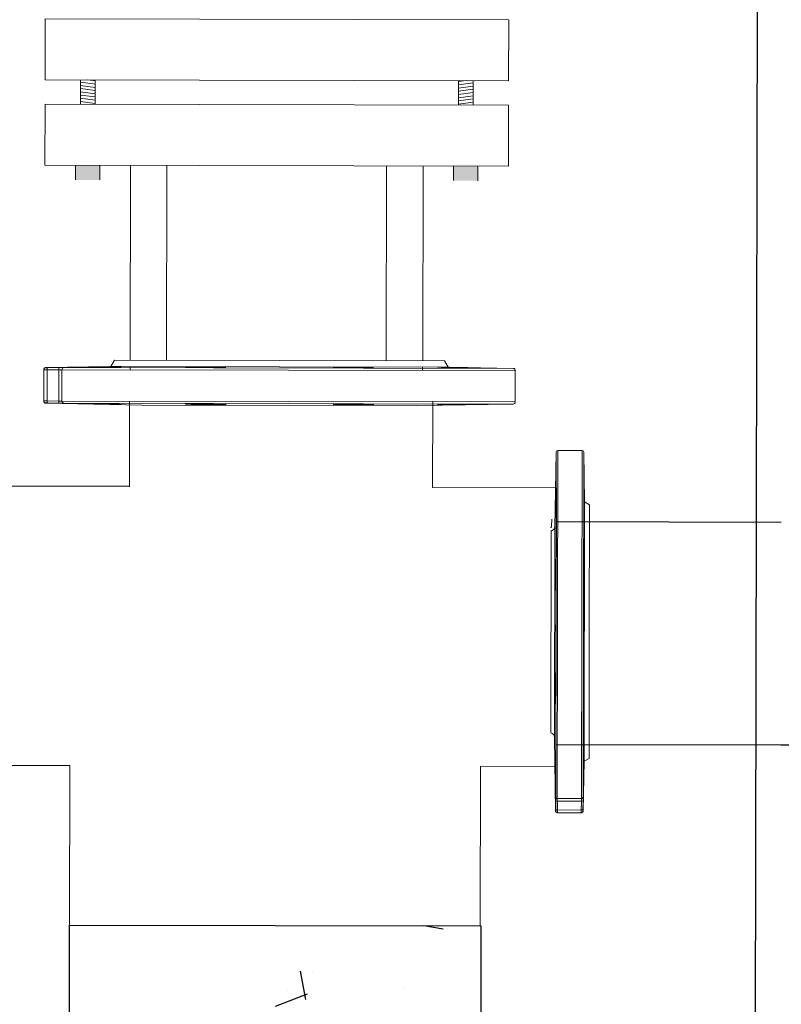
# Model space of a CAD drawing. Extents: x 0 to 361260, y 0 to 4201817.
# Tile 40 of 256: x 360274 to 360284, y 4194943 to 4194956. Entities that reach past the tile are written whole.
import ezdxf

# ---------------------------------------------------------------- set-up
doc = ezdxf.new("R2010")
doc.units = 0
doc.header["$LTSCALE"] = 0.5
doc.header["$MEASUREMENT"] = 0
doc.layers.add("navro'z", color=7, linetype='Continuous')
doc.layers.add('Д25', color=4, linetype='Continuous')

msp = doc.modelspace()

# ---------------------------------------------------------------- hatches: boundary and pattern name
at = {"linetype": 'ByBlock', "lineweight": 0, "transparency": 33554687}
for points in [[(360274.631, 4194954.156), (360274.296, 4194954.157), (360274.295, 4194953.955), (360274.631, 4194953.955)], [(360279.498, 4194954.147), (360279.834, 4194954.147), (360279.833, 4194953.945), (360279.498, 4194953.946)]]:
    msp.add_hatch(color=8, dxfattribs=at).paths.add_polyline_path(points)
at = {"layer": "navro'z", "transparency": 33554687}
h = msp.add_hatch(dxfattribs=at)
h.set_pattern_fill('AR-CONC', scale=0.024588, angle=-0.1069, style=0)
h.set_pattern_definition([(49.89306041, (271319.8107, 2417166.285), (4.478860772, -0.400274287), [0.46840594, -5.152465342]), (354.8930604, (271319.8107, 2417166.285), (-0.857804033, 4.699360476), [0.374724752, -4.121986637]), (100.3445051, (271320.184, 2417166.2517), (3.621056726, 4.299085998), [0.398083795, -4.378925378]), (46.0772604, (271319.813, 2417167.534), (6.66341502, -1.046185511), [0.70260891, -7.728698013]), (96.52861802, (271320.3683, 2417167.447), (5.848694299, 6.072866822), [0.597125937, -6.568394]), (351.0772116, (271319.813, 2417167.534), (5.8486943, 6.07286682), [0.562086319, -6.18295182]), (20.89306041, (271320.437, 2417167.2207), (3.7232310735, -2.5214746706), [0.46840594, -5.152465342]), (325.8930604, (271320.437, 2417167.2207), (1.528053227, 4.526013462), [0.374724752, -4.121972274]), (71.3445054, (271320.7473, 2417167.0106), (5.251284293, 2.004538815), [0.398083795, -4.37891783]), (37.39306041, (271319.8107, 2417166.2851), (0.0798236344, 2.0789140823), [0, -4.0720089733, 0, -4.184426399, 0, -4.137585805]), (7.39306041, (271319.8107, 2417166.285), (1.647572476, 2.4601930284), [0, -2.3857475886, 0, -3.9783277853, 0, -1.5769666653]), (327.39306041, (271318.418, 2417166.2877), (3.333665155, -0.1470820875), [0, -1.561353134, 0, -4.871421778, 0, -6.4640019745]), (317.39306041, (271317.7935, 2417166.289), (3.64339616, 0.6183934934), [0, -2.029759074, 0, -3.2351236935, 0, -4.590378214])])
h.paths.add_polyline_path([(360279.875, 4194943.696), (360274.215, 4194943.706), (360274.2, 4194935.4), (360279.86, 4194935.39)])

# ---------------------------------------------------------------- linework, layer by layer
at = {"color": 7, "linetype": 'ByBlock', "lineweight": 0, "transparency": 33554687}
for p, q in [((360273.88, 4194956.171), (360273.879, 4194955.332)), ((360273.88, 4194956.171), (360280.257, 4194956.16)), ((360280.257, 4194956.16), (360280.255, 4194955.32)), ((360280.255, 4194955.32), (360273.879, 4194955.332)), ((360274.365, 4194955.331), (360274.365, 4194954.996)), ((360274.365, 4194955.3), (360274.566, 4194955.274)), ((360274.365, 4194955.256), (360274.566, 4194955.229)), ((360274.365, 4194955.212), (360274.566, 4194955.185)), ((360274.464, 4194955.331), (360274.567, 4194955.318)), ((360274.567, 4194955.331), (360274.566, 4194954.995)), ((360279.567, 4194955.322), (360279.567, 4194954.986)), ((360279.67, 4194955.322), (360279.567, 4194955.308)), ((360279.769, 4194955.29), (360279.567, 4194955.264)), ((360279.769, 4194955.246), (360279.567, 4194955.22)), ((360279.769, 4194955.202), (360279.567, 4194955.176)), ((360279.769, 4194955.321), (360279.768, 4194954.986)), ((360274.365, 4194955.167), (360274.566, 4194955.141)), ((360274.365, 4194955.123), (360274.566, 4194955.097)), ((360274.365, 4194955.079), (360274.566, 4194955.053)), ((360279.769, 4194955.157), (360279.567, 4194955.132)), ((360279.768, 4194955.113), (360279.567, 4194955.087)), ((360279.768, 4194955.069), (360279.567, 4194955.043)), ((360273.878, 4194954.997), (360273.876, 4194954.158)), ((360273.878, 4194954.997), (360280.255, 4194954.985)), ((360274.365, 4194955.035), (360274.566, 4194955.008)), ((360279.768, 4194955.025), (360279.567, 4194954.999)), ((360280.255, 4194954.985), (360280.253, 4194954.146)), ((360273.876, 4194954.158), (360280.253, 4194954.146)), ((360274.296, 4194954.157), (360274.295, 4194953.955)), ((360274.631, 4194954.156), (360274.631, 4194953.955)), ((360275.051, 4194954.155, 158.468), (360275.046, 4194951.477, 80.652)), ((360275.554, 4194954.154, 158.468), (360275.549, 4194951.476, 158.468)), ((360278.575, 4194954.149, 158.468), (360278.57, 4194951.47, 158.468)), ((360279.079, 4194954.148, 158.468), (360279.074, 4194951.47, 80.652)), ((360279.498, 4194954.147), (360279.498, 4194953.946)), ((360279.834, 4194954.147), (360279.833, 4194953.945)), ((360275.046, 4194951.389, 78.081), (360275.046, 4194951.343, 76.771)), ((360279.073, 4194951.381, 78.081), (360279.073, 4194951.336, 76.771)), ((360275.041, 4194950.911, 188.434), (360275.039, 4194949.735, 154.248)), ((360279.212, 4194950.911, -94.256), (360279.21, 4194949.723, -128.756))]:
    msp.add_line(p, q, dxfattribs=at)
at = {"color": 7, "linetype": 'Continuous', "lineweight": 15, "transparency": 33554687}
for p, q in [((360274.833, 4194951.477, 188.434), (360274.781, 4194951.389, 188.434)), ((360279.375, 4194951.469, 188.434), (360274.833, 4194951.477, 188.434)), ((360279.426, 4194951.38, 188.434), (360279.375, 4194951.469, 188.434)), ((360273.858, 4194950.917, 188.434), (360273.859, 4194951.342, 188.434)), ((360274.781, 4194951.389, 188.434), (360273.888, 4194951.375, 188.434)), ((360273.908, 4194951.342, 188.434), (360273.907, 4194950.916, 188.434)), ((360274.066, 4194951.345, 188.434), (360273.908, 4194951.342, 188.434)), ((360273.912, 4194951.372, 188.434), (360274.071, 4194951.374, 188.434)), ((360274.065, 4194950.914, 188.434), (360274.066, 4194951.345, 188.434)), ((360274.11, 4194951.345, 188.434), (360274.109, 4194950.913, 188.434)), ((360279.426, 4194951.38, 188.434), (360274.781, 4194951.389, 188.434)), ((360280.319, 4194951.363, 188.434), (360279.426, 4194951.38, 188.434)), ((360280.348, 4194950.901, 188.434), (360280.348, 4194951.334, 188.434)), ((360273.887, 4194950.884, 188.434), (360275.207, 4194950.858, 188.434)), ((360274.065, 4194950.914, 188.434), (360273.907, 4194950.916, 188.434)), ((360274.07, 4194950.884, 188.434), (360273.911, 4194950.887, 188.434)), ((360279.284, 4194950.856, 188.434), (360280.319, 4194950.872, 188.434)), ((360280.912, 4194950.213), (360280.897, 4194949.418)), ((360281.267, 4194950.234), (360280.935, 4194950.235)), ((360281.3, 4194949.526), (360281.29, 4194950.212)), ((360281.294, 4194945.959), (360281.3, 4194949.526)), ((360281.368, 4194949.486), (360281.3, 4194949.526)), ((360281.365, 4194947.742), (360281.368, 4194949.486)), ((360281.362, 4194945.998), (360281.365, 4194947.742)), ((360280.887, 4194946.287), (360280.903, 4194945.274)), ((360281.294, 4194945.959), (360281.362, 4194945.998)), ((360281.28, 4194945.273), (360281.294, 4194945.959)), ((360280.906, 4194945.292), (360280.904, 4194945.414)), ((360280.926, 4194945.444), (360281.258, 4194945.444)), ((360281.258, 4194945.41), (360280.927, 4194945.41)), ((360280.928, 4194945.289), (360280.927, 4194945.41)), ((360281.255, 4194945.288), (360281.258, 4194945.41)), ((360281.28, 4194945.413), (360281.278, 4194945.292)), ((360280.928, 4194945.289), (360281.255, 4194945.288)), ((360281.255, 4194945.251), (360280.928, 4194945.251))]:
    msp.add_line(p, q, dxfattribs=at)
at = {"color": 8, "linetype": 'Continuous', "lineweight": 15, "transparency": 33554687}
for p, q in [((360280.348, 4194951.334, 188.434), (360274.11, 4194951.345, 188.434)), ((360274.137, 4194951.375, 188.434), (360280.319, 4194951.363, 188.434)), ((360280.348, 4194950.901, 188.434), (360274.109, 4194950.913, 188.434)), ((360280.319, 4194950.872, 188.434), (360274.136, 4194950.883, 188.434)), ((360275.207, 4194950.858, 188.434), (360278.991, 4194950.851, 188.434)), ((360280.904, 4194945.465), (360280.912, 4194950.213)), ((360280.926, 4194945.444), (360280.935, 4194950.235)), ((360281.258, 4194945.444), (360281.267, 4194950.234)), ((360281.29, 4194950.212), (360281.281, 4194945.464)), ((360280.837, 4194946.352), (360280.842, 4194949.129)), ((360280.893, 4194949.193), (360280.887, 4194946.287))]:
    msp.add_line(p, q, dxfattribs=at)
at = {"color": 144, "linetype": 'Continuous', "lineweight": 0, "transparency": 33554687}
for p, q in [((360278.991, 4194950.851, 188.434), (360279.284, 4194950.856, 188.434)), ((360280.897, 4194949.418), (360280.893, 4194949.193)), ((360280.849, 4194949.291), (360280.848, 4194949.194))]:
    msp.add_line(p, q, dxfattribs=at)
at = {"color": 7, "linetype": 'Continuous', "lineweight": 15, "transparency": 33554687}
for centre, radius, start, end in [((360273.888, 4194951.342, 188.434), 0.0295, 90.836, 179.8926), ((360273.954, 4194951.35, 188.434), 0.0473, 152.5506, 189.3603), ((360274.113, 4194951.352, 188.434), 0.0473, 152.558, 189.3359), ((360274.139, 4194951.346, 188.434), 0.0285, 93.343, 182.0503), ((360280.319, 4194951.334, 188.434), 0.0295, 359.8931, 88.8931), ((360273.888, 4194950.917, 188.434), 0.0295, 179.8935, 268.9502), ((360273.954, 4194950.909, 188.434), 0.0473, 170.4259, 207.2355), ((360274.112, 4194950.906, 188.434), 0.0473, 170.4503, 207.2281), ((360274.138, 4194950.912, 188.434), 0.0285, 177.7358, 266.4431), ((360280.318, 4194950.901, 188.434), 0.0295, 270.8931, 359.8931), ((360280.935, 4194950.212), 0.0227, 89.8931, 178.8931), ((360281.267, 4194950.212), 0.0227, 0.8931, 89.8931), ((360280.819, 4194946.286), 0.068, 0.8931, 74.8931), ((360280.925, 4194945.466), 0.0219, 183.343, 272.0503), ((360281.259, 4194945.465), 0.0219, 267.7358, 356.4431), ((360280.921, 4194945.446), 0.0363, 242.558, 279.3359), ((360281.264, 4194945.445), 0.0363, 260.4503, 297.2281), ((360280.922, 4194945.325), 0.0363, 242.5506, 279.3602), ((360280.928, 4194945.274), 0.0227, 180.836, 269.8926), ((360281.261, 4194945.324), 0.0363, 260.4259, 297.2355), ((360281.255, 4194945.273), 0.0227, 269.8935, 358.9502)]:
    msp.add_arc(centre, radius, start, end, dxfattribs=at)
for points, knots in [([(360273.888, 4194951.375, 188.434), (360273.884, 4194951.375, 188.434), (360273.879, 4194951.374, 188.434), (360273.872, 4194951.37, 188.434), (360273.867, 4194951.367, 188.434), (360273.864, 4194951.362, 188.434), (360273.86, 4194951.355, 188.434), (360273.859, 4194951.349, 188.434), (360273.859, 4194951.346, 188.434)], [0, 0, 0, 0, 0.239697, 0.368515, 0.5, 0.631485, 0.760303, 1, 1, 1, 1]), ([(360273.908, 4194951.342, 188.434), (360273.906, 4194951.342, 188.434), (360273.904, 4194951.342, 188.434), (360273.899, 4194951.342, 188.434), (360273.896, 4194951.342, 188.434), (360273.892, 4194951.342, 188.434), (360273.888, 4194951.342, 188.434), (360273.885, 4194951.342, 188.434), (360273.881, 4194951.342, 188.434), (360273.878, 4194951.342, 188.434), (360273.875, 4194951.342, 188.434), (360273.873, 4194951.342, 188.434), (360273.87, 4194951.342, 188.434), (360273.868, 4194951.342, 188.434), (360273.866, 4194951.342, 188.434), (360273.864, 4194951.342, 188.434), (360273.863, 4194951.342, 188.434), (360273.862, 4194951.342, 188.434), (360273.861, 4194951.342, 188.434), (360273.86, 4194951.342, 188.434), (360273.859, 4194951.342, 188.434), (360273.859, 4194951.342, 188.434), (360273.859, 4194951.342, 188.434), (360273.859, 4194951.342, 188.434)], [0, 0, 0, 0, 0.051599, 0.1028, 0.153604, 0.204009, 0.254016, 0.303625, 0.352836, 0.401649, 0.450064, 0.49808, 0.545699, 0.59292, 0.639743, 0.686168, 0.732195, 0.777824, 0.823055, 0.867888, 0.912323, 0.956361, 1, 1, 1, 1]), ([(360273.912, 4194951.372, 188.434), (360273.906, 4194951.372, 188.434), (360273.899, 4194951.372, 188.434), (360273.89, 4194951.372, 188.434), (360273.888, 4194951.372, 188.434), (360273.888, 4194951.372, 188.434)], [0, 0, 0, 0, 0.5, 0.5, 1, 1, 1, 1]), ([(360274.066, 4194951.345, 188.434), (360274.071, 4194951.345, 188.434), (360274.075, 4194951.345, 188.434), (360274.084, 4194951.345, 188.434), (360274.089, 4194951.345, 188.434), (360274.096, 4194951.345, 188.434), (360274.1, 4194951.345, 188.434), (360274.106, 4194951.345, 188.434), (360274.108, 4194951.345, 188.434), (360274.11, 4194951.345, 188.434)], [0, 0, 0, 0, 0.25, 0.25, 0.5, 0.5, 0.75, 0.75, 1, 1, 1, 1]), ([(360274.071, 4194951.374, 188.434), (360274.072, 4194951.374, 188.434), (360274.075, 4194951.374, 188.434), (360274.079, 4194951.374, 188.434), (360274.083, 4194951.374, 188.434), (360274.088, 4194951.374, 188.434), (360274.094, 4194951.374, 188.434), (360274.102, 4194951.374, 188.434), (360274.111, 4194951.375, 188.434), (360274.119, 4194951.375, 188.434), (360274.125, 4194951.375, 188.434), (360274.13, 4194951.375, 188.434), (360274.134, 4194951.375, 188.434), (360274.136, 4194951.375, 188.434), (360274.137, 4194951.375, 188.434)], [0, 0, 0, 0, 0.05016, 0.100085, 0.149903, 0.199742, 0.249729, 0.37485, 0.499943, 0.625015, 0.750128, 0.833481, 0.916562, 1, 1, 1, 1]), ([(360274.453, 4194951.379, 188.434), (360274.433, 4194951.379, 188.434), (360274.394, 4194951.379, 188.434), (360274.369, 4194951.379, 188.434), (360274.373, 4194951.379, 188.434), (360274.374, 4194951.38, 188.434)], [0, 0, 0, 0, 0.429639, 0.859279, 1, 1, 1, 1]), ([(360274.378, 4194951.38, 188.434), (360274.385, 4194951.38, 188.434), (360274.397, 4194951.381, 188.434), (360274.431, 4194951.381, 188.434), (360274.452, 4194951.382, 188.434), (360274.502, 4194951.383, 188.434), (360274.53, 4194951.383, 188.434), (360274.59, 4194951.384, 188.434), (360274.621, 4194951.385, 188.434), (360274.684, 4194951.386, 188.434), (360274.715, 4194951.386, 188.434), (360274.775, 4194951.387, 188.434), (360274.803, 4194951.387, 188.434), (360274.852, 4194951.388, 188.434), (360274.873, 4194951.388, 188.434), (360274.906, 4194951.388, 188.434), (360274.918, 4194951.388, 188.434), (360274.925, 4194951.388, 188.434)], [0, 0, 0, 0, 0.125, 0.125, 0.25, 0.25, 0.375, 0.375, 0.5, 0.5, 0.625, 0.625, 0.75, 0.75, 0.875, 0.875, 1, 1, 1, 1]), ([(360274.928, 4194951.387, 188.434), (360274.929, 4194951.387, 188.434), (360274.932, 4194951.387, 188.434), (360274.906, 4194951.386, 188.434), (360274.851, 4194951.385, 188.434), (360274.772, 4194951.383, 188.434), (360274.68, 4194951.382, 188.434), (360274.584, 4194951.381, 188.434), (360274.506, 4194951.38, 188.434), (360274.468, 4194951.379, 188.434), (360274.453, 4194951.379, 188.434)], [0, 0, 0, 0, 0.05139, 0.194517, 0.337668, 0.480842, 0.624029, 0.767214, 0.910385, 1, 1, 1, 1]), ([(360275.89, 4194951.377, 188.434), (360275.87, 4194951.377, 188.434), (360275.831, 4194951.377, 188.434), (360275.806, 4194951.378, 188.434), (360275.81, 4194951.379, 188.434), (360275.811, 4194951.379, 188.434)], [0, 0, 0, 0, 0.429654, 0.859306, 1, 1, 1, 1]), ([(360275.815, 4194951.38, 188.434), (360275.822, 4194951.381, 188.434), (360275.834, 4194951.381, 188.434), (360275.868, 4194951.382, 188.434), (360275.889, 4194951.383, 188.434), (360275.939, 4194951.384, 188.434), (360275.966, 4194951.384, 188.434), (360276.027, 4194951.385, 188.434), (360276.057, 4194951.385, 188.434), (360276.121, 4194951.385, 188.434), (360276.152, 4194951.386, 188.434), (360276.212, 4194951.386, 188.434), (360276.239, 4194951.385, 188.434), (360276.289, 4194951.385, 188.434), (360276.309, 4194951.385, 188.434), (360276.343, 4194951.384, 188.434), (360276.355, 4194951.383, 188.434), (360276.362, 4194951.383, 188.434)], [0, 0, 0, 0, 0.125, 0.125, 0.25, 0.25, 0.375, 0.375, 0.5, 0.5, 0.625, 0.625, 0.75, 0.75, 0.875, 0.875, 1, 1, 1, 1]), ([(360276.364, 4194951.382, 188.434), (360276.365, 4194951.382, 188.434), (360276.369, 4194951.381, 188.434), (360276.343, 4194951.38, 188.434), (360276.288, 4194951.378, 188.434), (360276.209, 4194951.377, 188.434), (360276.116, 4194951.376, 188.434), (360276.021, 4194951.376, 188.434), (360275.943, 4194951.376, 188.434), (360275.904, 4194951.377, 188.434), (360275.89, 4194951.377, 188.434)], [0, 0, 0, 0, 0.051411, 0.194596, 0.337789, 0.480976, 0.624146, 0.767298, 0.910436, 1, 1, 1, 1]), ([(360277.922, 4194951.375, 188.434), (360277.902, 4194951.376, 188.434), (360277.863, 4194951.377, 188.434), (360277.838, 4194951.378, 188.434), (360277.842, 4194951.379, 188.434), (360277.843, 4194951.379, 188.434)], [0, 0, 0, 0, 0.4296518, 0.8593028, 1, 1, 1, 1]), ([(360277.847, 4194951.38, 188.434), (360277.854, 4194951.381, 188.434), (360277.866, 4194951.381, 188.434), (360277.9, 4194951.382, 188.434), (360277.921, 4194951.382, 188.434), (360277.971, 4194951.382, 188.434), (360277.998, 4194951.382, 188.434), (360278.058, 4194951.382, 188.434), (360278.089, 4194951.382, 188.434), (360278.153, 4194951.381, 188.434), (360278.184, 4194951.381, 188.434), (360278.244, 4194951.38, 188.434), (360278.271, 4194951.379, 188.434), (360278.321, 4194951.378, 188.434), (360278.341, 4194951.378, 188.434), (360278.375, 4194951.377, 188.434), (360278.387, 4194951.376, 188.434), (360278.393, 4194951.375, 188.434)], [0, 0, 0, 0, 0.125, 0.125, 0.25, 0.25, 0.375, 0.375, 0.5, 0.5, 0.625, 0.625, 0.75, 0.75, 0.875, 0.875, 1, 1, 1, 1]), ([(360278.396, 4194951.374, 188.434), (360278.397, 4194951.374, 188.434), (360278.401, 4194951.374, 188.434), (360278.374, 4194951.373, 188.434), (360278.32, 4194951.372, 188.434), (360278.241, 4194951.372, 188.434), (360278.148, 4194951.372, 188.434), (360278.053, 4194951.373, 188.434), (360277.975, 4194951.374, 188.434), (360277.936, 4194951.375, 188.434), (360277.922, 4194951.375, 188.434)], [0, 0, 0, 0, 0.051435, 0.19463, 0.337807, 0.480966, 0.624113, 0.767259, 0.910413, 1, 1, 1, 1]), ([(360279.358, 4194951.376, 188.434), (360279.339, 4194951.377, 188.434), (360279.299, 4194951.378, 188.434), (360279.275, 4194951.379, 188.434), (360279.279, 4194951.379, 188.434), (360279.28, 4194951.379, 188.434)], [0, 0, 0, 0, 0.4295, 0.859001, 1, 1, 1, 1]), ([(360279.283, 4194951.38, 188.434), (360279.29, 4194951.38, 188.434), (360279.303, 4194951.38, 188.434), (360279.337, 4194951.379, 188.434), (360279.358, 4194951.379, 188.434), (360279.407, 4194951.379, 188.434), (360279.435, 4194951.378, 188.434), (360279.495, 4194951.377, 188.434), (360279.526, 4194951.377, 188.434), (360279.59, 4194951.375, 188.434), (360279.621, 4194951.375, 188.434), (360279.68, 4194951.374, 188.434), (360279.708, 4194951.373, 188.434), (360279.757, 4194951.372, 188.434), (360279.778, 4194951.371, 188.434), (360279.811, 4194951.37, 188.434), (360279.823, 4194951.37, 188.434), (360279.83, 4194951.37, 188.434)], [0, 0, 0, 0, 0.125, 0.125, 0.25, 0.25, 0.375, 0.375, 0.5, 0.5, 0.625, 0.625, 0.75, 0.75, 0.875, 0.875, 1, 1, 1, 1]), ([(360279.833, 4194951.369, 188.434), (360279.834, 4194951.369, 188.434), (360279.838, 4194951.369, 188.434), (360279.811, 4194951.369, 188.434), (360279.757, 4194951.369, 188.434), (360279.677, 4194951.37, 188.434), (360279.585, 4194951.372, 188.434), (360279.49, 4194951.373, 188.434), (360279.412, 4194951.375, 188.434), (360279.373, 4194951.376, 188.434), (360279.358, 4194951.376, 188.434)], [0, 0, 0, 0, 0.0512945, 0.1944595, 0.3376158, 0.4807739, 0.6239437, 0.7671315, 0.910337, 1, 1, 1, 1]), ([(360273.858, 4194950.917, 188.434), (360273.858, 4194950.917, 188.434), (360273.858, 4194950.917, 188.434), (360273.859, 4194950.917, 188.434), (360273.859, 4194950.917, 188.434), (360273.861, 4194950.917, 188.434), (360273.862, 4194950.917, 188.434), (360273.864, 4194950.917, 188.434), (360273.866, 4194950.917, 188.434), (360273.868, 4194950.917, 188.434), (360273.871, 4194950.917, 188.434), (360273.874, 4194950.917, 188.434), (360273.877, 4194950.917, 188.434), (360273.881, 4194950.917, 188.434), (360273.884, 4194950.917, 188.434), (360273.889, 4194950.917, 188.434), (360273.893, 4194950.917, 188.434), (360273.897, 4194950.917, 188.434), (360273.902, 4194950.917, 188.434), (360273.905, 4194950.916, 188.434), (360273.907, 4194950.916, 188.434)], [0, 0, 0, 0, 0.0509518, 0.1024451, 0.1544801, 0.2070565, 0.2601746, 0.3138343, 0.3680356, 0.4227786, 0.4780632, 0.5338894, 0.5902573, 0.6471669, 0.7046182, 0.7626111, 0.8211458, 0.8802221, 0.9398402, 1, 1, 1, 1]), ([(360273.858, 4194950.913, 188.434), (360273.859, 4194950.91, 188.434), (360273.859, 4194950.904, 188.434), (360273.863, 4194950.897, 188.434), (360273.866, 4194950.893, 188.434), (360273.871, 4194950.889, 188.434), (360273.878, 4194950.885, 188.434), (360273.883, 4194950.884, 188.434), (360273.887, 4194950.884, 188.434)], [0, 0, 0, 0, 0.239697, 0.368515, 0.5, 0.631485, 0.760303, 1, 1, 1, 1]), ([(360273.887, 4194950.887, 188.434), (360273.887, 4194950.887, 188.434), (360273.89, 4194950.887, 188.434), (360273.898, 4194950.887, 188.434), (360273.905, 4194950.887, 188.434), (360273.911, 4194950.887, 188.434)], [0, 0, 0, 0, 0.5, 0.5, 1, 1, 1, 1]), ([(360274.109, 4194950.913, 188.434), (360274.107, 4194950.913, 188.434), (360274.105, 4194950.913, 188.434), (360274.099, 4194950.913, 188.434), (360274.096, 4194950.913, 188.434), (360274.088, 4194950.913, 188.434), (360274.084, 4194950.913, 188.434), (360274.075, 4194950.914, 188.434), (360274.07, 4194950.914, 188.434), (360274.065, 4194950.914, 188.434)], [0, 0, 0, 0, 0.25, 0.25, 0.5, 0.5, 0.75, 0.75, 1, 1, 1, 1]), ([(360274.136, 4194950.883, 188.434), (360274.135, 4194950.883, 188.434), (360274.134, 4194950.883, 188.434), (360274.132, 4194950.883, 188.434), (360274.13, 4194950.883, 188.434), (360274.128, 4194950.883, 188.434), (360274.124, 4194950.883, 188.434), (360274.118, 4194950.884, 188.434), (360274.11, 4194950.884, 188.434), (360274.101, 4194950.884, 188.434), (360274.092, 4194950.884, 188.434), (360274.084, 4194950.884, 188.434), (360274.077, 4194950.884, 188.434), (360274.072, 4194950.884, 188.434), (360274.07, 4194950.884, 188.434)], [0, 0, 0, 0, 0.0500912, 0.0999746, 0.1497852, 0.1996587, 0.2497299, 0.3747916, 0.4999445, 0.6249568, 0.7501308, 0.8333697, 0.9164619, 1, 1, 1, 1]), ([(360274.452, 4194950.878, 188.434), (360274.474, 4194950.877, 188.434), (360274.5, 4194950.877, 188.434), (360274.557, 4194950.876, 188.434), (360274.588, 4194950.876, 188.434), (360274.651, 4194950.875, 188.434), (360274.682, 4194950.874, 188.434), (360274.744, 4194950.873, 188.434), (360274.773, 4194950.872, 188.434), (360274.827, 4194950.871, 188.434), (360274.85, 4194950.871, 188.434), (360274.89, 4194950.87, 188.434), (360274.905, 4194950.869, 188.434), (360274.925, 4194950.868, 188.434), (360274.93, 4194950.868, 188.434), (360274.93, 4194950.867, 188.434), (360274.925, 4194950.867, 188.434), (360274.903, 4194950.867, 188.434), (360274.888, 4194950.867, 188.434), (360274.848, 4194950.868, 188.434), (360274.824, 4194950.868, 188.434), (360274.77, 4194950.869, 188.434), (360274.741, 4194950.869, 188.434), (360274.679, 4194950.87, 188.434), (360274.648, 4194950.871, 188.434), (360274.585, 4194950.872, 188.434), (360274.554, 4194950.873, 188.434), (360274.497, 4194950.874, 188.434), (360274.472, 4194950.875, 188.434), (360274.428, 4194950.876, 188.434), (360274.41, 4194950.876, 188.434), (360274.383, 4194950.877, 188.434), (360274.374, 4194950.877, 188.434), (360274.371, 4194950.878, 188.434)], [0, 0, 0, 0, 0.0625, 0.0625, 0.125, 0.125, 0.1875, 0.1875, 0.25, 0.25, 0.3125, 0.3125, 0.375, 0.375, 0.4375, 0.4375, 0.5, 0.5, 0.5625, 0.5625, 0.625, 0.625, 0.6875, 0.6875, 0.75, 0.75, 0.8125, 0.8125, 0.875, 0.875, 0.9375, 0.9375, 1, 1, 1, 1]), ([(360274.373, 4194950.878, 188.434), (360274.373, 4194950.878, 188.434), (360274.374, 4194950.878, 188.434), (360274.405, 4194950.878, 188.434), (360274.439, 4194950.878, 188.434), (360274.452, 4194950.878, 188.434)], [0, 0, 0, 0, 0.3025809, 0.7315716, 1, 1, 1, 1]), ([(360275.889, 4194950.875, 188.434), (360275.911, 4194950.875, 188.434), (360275.937, 4194950.875, 188.434), (360275.994, 4194950.875, 188.434), (360276.024, 4194950.875, 188.434), (360276.088, 4194950.875, 188.434), (360276.119, 4194950.874, 188.434), (360276.181, 4194950.874, 188.434), (360276.21, 4194950.873, 188.434), (360276.264, 4194950.872, 188.434), (360276.287, 4194950.872, 188.434), (360276.326, 4194950.871, 188.434), (360276.341, 4194950.87, 188.434), (360276.362, 4194950.869, 188.434), (360276.367, 4194950.868, 188.434), (360276.367, 4194950.867, 188.434), (360276.361, 4194950.867, 188.434), (360276.34, 4194950.866, 188.434), (360276.325, 4194950.866, 188.434), (360276.285, 4194950.865, 188.434), (360276.261, 4194950.865, 188.434), (360276.207, 4194950.865, 188.434), (360276.178, 4194950.865, 188.434), (360276.116, 4194950.865, 188.434), (360276.084, 4194950.865, 188.434), (360276.021, 4194950.866, 188.434), (360275.991, 4194950.867, 188.434), (360275.934, 4194950.868, 188.434), (360275.909, 4194950.868, 188.434), (360275.864, 4194950.869, 188.434), (360275.846, 4194950.87, 188.434), (360275.82, 4194950.871, 188.434), (360275.811, 4194950.872, 188.434), (360275.808, 4194950.872, 188.434)], [0, 0, 0, 0, 0.0625, 0.0625, 0.125, 0.125, 0.1875, 0.1875, 0.25, 0.25, 0.3125, 0.3125, 0.375, 0.375, 0.4375, 0.4375, 0.5, 0.5, 0.5625, 0.5625, 0.625, 0.625, 0.6875, 0.6875, 0.75, 0.75, 0.8125, 0.8125, 0.875, 0.875, 0.9375, 0.9375, 1, 1, 1, 1]), ([(360275.81, 4194950.873, 188.434), (360275.81, 4194950.873, 188.434), (360275.811, 4194950.874, 188.434), (360275.842, 4194950.874, 188.434), (360275.876, 4194950.875, 188.434), (360275.889, 4194950.875, 188.434)], [0, 0, 0, 0, 0.30222, 0.731378, 1, 1, 1, 1]), ([(360277.921, 4194950.869, 188.434), (360277.943, 4194950.869, 188.434), (360277.969, 4194950.869, 188.434), (360278.026, 4194950.87, 188.434), (360278.056, 4194950.87, 188.434), (360278.119, 4194950.871, 188.434), (360278.151, 4194950.871, 188.434), (360278.213, 4194950.871, 188.434), (360278.242, 4194950.871, 188.434), (360278.295, 4194950.871, 188.434), (360278.319, 4194950.87, 188.434), (360278.358, 4194950.87, 188.434), (360278.373, 4194950.869, 188.434), (360278.394, 4194950.869, 188.434), (360278.399, 4194950.868, 188.434), (360278.399, 4194950.867, 188.434), (360278.393, 4194950.867, 188.434), (360278.372, 4194950.866, 188.434), (360278.357, 4194950.865, 188.434), (360278.317, 4194950.864, 188.434), (360278.293, 4194950.864, 188.434), (360278.239, 4194950.863, 188.434), (360278.21, 4194950.862, 188.434), (360278.148, 4194950.862, 188.434), (360278.116, 4194950.862, 188.434), (360278.053, 4194950.861, 188.434), (360278.023, 4194950.861, 188.434), (360277.966, 4194950.862, 188.434), (360277.941, 4194950.862, 188.434), (360277.896, 4194950.862, 188.434), (360277.878, 4194950.863, 188.434), (360277.851, 4194950.864, 188.434), (360277.843, 4194950.864, 188.434), (360277.84, 4194950.865, 188.434)], [0, 0, 0, 0, 0.0625, 0.0625, 0.125, 0.125, 0.1875, 0.1875, 0.25, 0.25, 0.3125, 0.3125, 0.375, 0.375, 0.4375, 0.4375, 0.5, 0.5, 0.5625, 0.5625, 0.625, 0.625, 0.6875, 0.6875, 0.75, 0.75, 0.8125, 0.8125, 0.875, 0.875, 0.9375, 0.9375, 1, 1, 1, 1]), ([(360277.842, 4194950.865, 188.434), (360277.842, 4194950.865, 188.434), (360277.843, 4194950.866, 188.434), (360277.874, 4194950.868, 188.434), (360277.908, 4194950.868, 188.434), (360277.921, 4194950.869, 188.434)], [0, 0, 0, 0, 0.302161, 0.73131, 1, 1, 1, 1]), ([(360279.357, 4194950.862, 188.434), (360279.38, 4194950.863, 188.434), (360279.405, 4194950.863, 188.434), (360279.463, 4194950.864, 188.434), (360279.493, 4194950.865, 188.434), (360279.556, 4194950.866, 188.434), (360279.587, 4194950.866, 188.434), (360279.649, 4194950.867, 188.434), (360279.678, 4194950.867, 188.434), (360279.732, 4194950.868, 188.434), (360279.756, 4194950.868, 188.434), (360279.795, 4194950.868, 188.434), (360279.81, 4194950.868, 188.434), (360279.831, 4194950.868, 188.434), (360279.836, 4194950.868, 188.434), (360279.836, 4194950.867, 188.434), (360279.83, 4194950.867, 188.434), (360279.809, 4194950.866, 188.434), (360279.793, 4194950.866, 188.434), (360279.753, 4194950.865, 188.434), (360279.73, 4194950.865, 188.434), (360279.676, 4194950.864, 188.434), (360279.647, 4194950.863, 188.434), (360279.584, 4194950.862, 188.434), (360279.553, 4194950.862, 188.434), (360279.49, 4194950.861, 188.434), (360279.46, 4194950.861, 188.434), (360279.403, 4194950.86, 188.434), (360279.377, 4194950.86, 188.434), (360279.333, 4194950.859, 188.434), (360279.315, 4194950.859, 188.434), (360279.288, 4194950.859, 188.434), (360279.28, 4194950.859, 188.434), (360279.277, 4194950.859, 188.434)], [0, 0, 0, 0, 0.0625, 0.0625, 0.125, 0.125, 0.1875, 0.1875, 0.25, 0.25, 0.3125, 0.3125, 0.375, 0.375, 0.4375, 0.4375, 0.5, 0.5, 0.5625, 0.5625, 0.625, 0.625, 0.6875, 0.6875, 0.75, 0.75, 0.8125, 0.8125, 0.875, 0.875, 0.9375, 0.9375, 1, 1, 1, 1]), ([(360279.279, 4194950.86, 188.434), (360279.279, 4194950.86, 188.434), (360279.279, 4194950.86, 188.434), (360279.311, 4194950.861, 188.434), (360279.344, 4194950.862, 188.434), (360279.357, 4194950.862, 188.434)], [0, 0, 0, 0, 0.302647, 0.731552, 1, 1, 1, 1]), ([(360280.9, 4194949.417), (360280.9, 4194949.422), (360280.9, 4194949.432), (360280.9, 4194949.458), (360280.9, 4194949.474), (360280.901, 4194949.512), (360280.901, 4194949.533), (360280.902, 4194949.58), (360280.902, 4194949.603), (360280.903, 4194949.652), (360280.904, 4194949.676), (360280.904, 4194949.722), (360280.905, 4194949.743), (360280.906, 4194949.781), (360280.906, 4194949.797), (360280.907, 4194949.823), (360280.907, 4194949.832), (360280.907, 4194949.837)], [0, 0, 0, 0, 0.125, 0.125, 0.25, 0.25, 0.375, 0.375, 0.5, 0.5, 0.625, 0.625, 0.75, 0.75, 0.875, 0.875, 1, 1, 1, 1]), ([(360280.908, 4194949.839), (360280.908, 4194949.84), (360280.908, 4194949.843), (360280.908, 4194949.822), (360280.908, 4194949.78), (360280.907, 4194949.719), (360280.906, 4194949.649), (360280.905, 4194949.575), (360280.903, 4194949.515), (360280.903, 4194949.486), (360280.902, 4194949.474)], [0, 0, 0, 0, 0.0513841, 0.1945356, 0.3376784, 0.4808229, 0.6239793, 0.7671535, 0.9103455, 1, 1, 1, 1]), ([(360281.297, 4194949.474), (360281.297, 4194949.491), (360281.296, 4194949.511), (360281.296, 4194949.555), (360281.295, 4194949.578), (360281.295, 4194949.626), (360281.294, 4194949.651), (360281.294, 4194949.698), (360281.293, 4194949.72), (360281.293, 4194949.762), (360281.293, 4194949.78), (360281.293, 4194949.81), (360281.293, 4194949.821), (360281.293, 4194949.837), (360281.293, 4194949.841), (360281.293, 4194949.841), (360281.293, 4194949.837), (360281.294, 4194949.82), (360281.294, 4194949.809), (360281.295, 4194949.778), (360281.295, 4194949.76), (360281.296, 4194949.718), (360281.296, 4194949.696), (360281.297, 4194949.648), (360281.297, 4194949.624), (360281.298, 4194949.575), (360281.298, 4194949.552), (360281.299, 4194949.509), (360281.299, 4194949.489), (360281.299, 4194949.455), (360281.3, 4194949.441), (360281.3, 4194949.421), (360281.299, 4194949.414), (360281.299, 4194949.412)], [0, 0, 0, 0, 0.0625, 0.0625, 0.125, 0.125, 0.1875, 0.1875, 0.25, 0.25, 0.3125, 0.3125, 0.375, 0.375, 0.4375, 0.4375, 0.5, 0.5, 0.5625, 0.5625, 0.625, 0.625, 0.6875, 0.6875, 0.75, 0.75, 0.8125, 0.8125, 0.875, 0.875, 0.9375, 0.9375, 1, 1, 1, 1]), ([(360280.902, 4194949.474), (360280.902, 4194949.459), (360280.901, 4194949.429), (360280.9, 4194949.41), (360280.9, 4194949.413), (360280.9, 4194949.414)], [0, 0, 0, 0, 0.429621, 0.859245, 1, 1, 1, 1]), ([(360281.299, 4194949.413), (360281.299, 4194949.413), (360281.299, 4194949.414), (360281.298, 4194949.438), (360281.297, 4194949.464), (360281.297, 4194949.474)], [0, 0, 0, 0, 0.302844, 0.731628, 1, 1, 1, 1]), ([(360280.899, 4194948.314), (360280.899, 4194948.319), (360280.899, 4194948.328), (360280.898, 4194948.354), (360280.898, 4194948.371), (360280.898, 4194948.409), (360280.898, 4194948.43), (360280.898, 4194948.476), (360280.898, 4194948.5), (360280.899, 4194948.549), (360280.899, 4194948.573), (360280.9, 4194948.619), (360280.9, 4194948.64), (360280.901, 4194948.678), (360280.901, 4194948.694), (360280.902, 4194948.719), (360280.903, 4194948.728), (360280.903, 4194948.733)], [0, 0, 0, 0, 0.125, 0.125, 0.25, 0.25, 0.375, 0.375, 0.5, 0.5, 0.625, 0.625, 0.75, 0.75, 0.875, 0.875, 1, 1, 1, 1]), ([(360280.904, 4194948.736), (360280.904, 4194948.736), (360280.904, 4194948.739), (360280.905, 4194948.719), (360280.906, 4194948.677), (360280.906, 4194948.616), (360280.905, 4194948.545), (360280.905, 4194948.472), (360280.904, 4194948.412), (360280.903, 4194948.382), (360280.903, 4194948.371)], [0, 0, 0, 0, 0.051518, 0.1947, 0.337864, 0.481011, 0.624146, 0.767279, 0.910421, 1, 1, 1, 1]), ([(360281.292, 4194948.37), (360281.292, 4194948.388), (360281.292, 4194948.407), (360281.291, 4194948.451), (360281.291, 4194948.475), (360281.291, 4194948.523), (360281.29, 4194948.547), (360281.29, 4194948.595), (360281.29, 4194948.617), (360281.291, 4194948.658), (360281.291, 4194948.676), (360281.291, 4194948.706), (360281.292, 4194948.718), (360281.292, 4194948.734), (360281.293, 4194948.738), (360281.293, 4194948.738), (360281.294, 4194948.733), (360281.294, 4194948.717), (360281.295, 4194948.705), (360281.296, 4194948.674), (360281.296, 4194948.656), (360281.297, 4194948.615), (360281.297, 4194948.593), (360281.297, 4194948.545), (360281.298, 4194948.521), (360281.298, 4194948.472), (360281.298, 4194948.449), (360281.298, 4194948.405), (360281.297, 4194948.386), (360281.297, 4194948.352), (360281.297, 4194948.338), (360281.296, 4194948.317), (360281.296, 4194948.311), (360281.295, 4194948.308)], [0, 0, 0, 0, 0.0625, 0.0625, 0.125, 0.125, 0.1875, 0.1875, 0.25, 0.25, 0.3125, 0.3125, 0.375, 0.375, 0.4375, 0.4375, 0.5, 0.5, 0.5625, 0.5625, 0.625, 0.625, 0.6875, 0.6875, 0.75, 0.75, 0.8125, 0.8125, 0.875, 0.875, 0.9375, 0.9375, 1, 1, 1, 1]), ([(360280.903, 4194948.371), (360280.903, 4194948.356), (360280.902, 4194948.326), (360280.901, 4194948.307), (360280.9, 4194948.31), (360280.9, 4194948.311)], [0, 0, 0, 0, 0.429764, 0.859527, 1, 1, 1, 1]), ([(360281.295, 4194948.31), (360281.295, 4194948.31), (360281.294, 4194948.311), (360281.293, 4194948.335), (360281.292, 4194948.36), (360281.292, 4194948.37)], [0, 0, 0, 0, 0.302342, 0.73138, 1, 1, 1, 1]), ([(360280.899, 4194946.753), (360280.899, 4194946.759), (360280.898, 4194946.768), (360280.898, 4194946.794), (360280.897, 4194946.81), (360280.897, 4194946.849), (360280.896, 4194946.87), (360280.896, 4194946.916), (360280.896, 4194946.94), (360280.895, 4194946.988), (360280.895, 4194947.012), (360280.895, 4194947.058), (360280.895, 4194947.079), (360280.896, 4194947.117), (360280.896, 4194947.133), (360280.897, 4194947.159), (360280.897, 4194947.168), (360280.897, 4194947.173)], [0, 0, 0, 0, 0.125, 0.125, 0.25, 0.25, 0.375, 0.375, 0.5, 0.5, 0.625, 0.625, 0.75, 0.75, 0.875, 0.875, 1, 1, 1, 1]), ([(360280.898, 4194947.175), (360280.898, 4194947.176), (360280.899, 4194947.179), (360280.9, 4194947.159), (360280.901, 4194947.117), (360280.902, 4194947.056), (360280.902, 4194946.985), (360280.903, 4194946.911), (360280.902, 4194946.852), (360280.902, 4194946.822), (360280.902, 4194946.811)], [0, 0, 0, 0, 0.051444, 0.194624, 0.337812, 0.480994, 0.624159, 0.767306, 0.910439, 1, 1, 1, 1]), ([(360281.287, 4194946.81), (360281.287, 4194946.827), (360281.287, 4194946.847), (360281.287, 4194946.891), (360281.287, 4194946.914), (360281.288, 4194946.963), (360281.288, 4194946.987), (360281.288, 4194947.034), (360281.289, 4194947.057), (360281.289, 4194947.098), (360281.29, 4194947.116), (360281.291, 4194947.146), (360281.291, 4194947.158), (360281.292, 4194947.174), (360281.292, 4194947.177), (360281.293, 4194947.177), (360281.294, 4194947.173), (360281.294, 4194947.157), (360281.295, 4194947.145), (360281.295, 4194947.114), (360281.295, 4194947.096), (360281.295, 4194947.054), (360281.295, 4194947.032), (360281.295, 4194946.984), (360281.295, 4194946.96), (360281.294, 4194946.912), (360281.294, 4194946.889), (360281.293, 4194946.845), (360281.293, 4194946.825), (360281.292, 4194946.791), (360281.291, 4194946.778), (360281.29, 4194946.757), (360281.29, 4194946.75), (360281.289, 4194946.748)], [0, 0, 0, 0, 0.0625, 0.0625, 0.125, 0.125, 0.1875, 0.1875, 0.25, 0.25, 0.3125, 0.3125, 0.375, 0.375, 0.4375, 0.4375, 0.5, 0.5, 0.5625, 0.5625, 0.625, 0.625, 0.6875, 0.6875, 0.75, 0.75, 0.8125, 0.8125, 0.875, 0.875, 0.9375, 0.9375, 1, 1, 1, 1]), ([(360280.902, 4194946.811), (360280.902, 4194946.796), (360280.901, 4194946.765), (360280.901, 4194946.747), (360280.9, 4194946.75), (360280.9, 4194946.75)], [0, 0, 0, 0, 0.429698, 0.859394, 1, 1, 1, 1]), ([(360281.289, 4194946.75), (360281.289, 4194946.75), (360281.288, 4194946.75), (360281.288, 4194946.774), (360281.287, 4194946.8), (360281.287, 4194946.81)], [0, 0, 0, 0, 0.302292, 0.731406, 1, 1, 1, 1]), ([(360280.9, 4194945.65), (360280.899, 4194945.655), (360280.899, 4194945.665), (360280.898, 4194945.691), (360280.898, 4194945.707), (360280.897, 4194945.745), (360280.897, 4194945.766), (360280.896, 4194945.812), (360280.896, 4194945.836), (360280.895, 4194945.885), (360280.895, 4194945.909), (360280.894, 4194945.955), (360280.894, 4194945.976), (360280.894, 4194946.014), (360280.893, 4194946.03), (360280.893, 4194946.055), (360280.893, 4194946.065), (360280.893, 4194946.07)], [0, 0, 0, 0, 0.125, 0.125, 0.25, 0.25, 0.375, 0.375, 0.5, 0.5, 0.625, 0.625, 0.75, 0.75, 0.875, 0.875, 1, 1, 1, 1]), ([(360280.894, 4194946.072), (360280.894, 4194946.073), (360280.894, 4194946.076), (360280.895, 4194946.055), (360280.896, 4194946.013), (360280.897, 4194945.952), (360280.898, 4194945.881), (360280.899, 4194945.808), (360280.9, 4194945.748), (360280.9, 4194945.719), (360280.9, 4194945.707)], [0, 0, 0, 0, 0.051357, 0.19449, 0.337645, 0.480825, 0.624016, 0.767206, 0.910382, 1, 1, 1, 1]), ([(360281.285, 4194945.707), (360281.285, 4194945.724), (360281.286, 4194945.744), (360281.286, 4194945.788), (360281.287, 4194945.811), (360281.287, 4194945.859), (360281.288, 4194945.883), (360281.289, 4194945.931), (360281.289, 4194945.953), (360281.29, 4194945.995), (360281.291, 4194946.012), (360281.292, 4194946.043), (360281.292, 4194946.054), (360281.293, 4194946.07), (360281.293, 4194946.074), (360281.293, 4194946.074), (360281.293, 4194946.07), (360281.293, 4194946.053), (360281.293, 4194946.041), (360281.293, 4194946.011), (360281.293, 4194945.993), (360281.292, 4194945.951), (360281.292, 4194945.929), (360281.291, 4194945.881), (360281.29, 4194945.857), (360281.289, 4194945.808), (360281.289, 4194945.785), (360281.288, 4194945.742), (360281.288, 4194945.722), (360281.287, 4194945.688), (360281.286, 4194945.674), (360281.286, 4194945.654), (360281.286, 4194945.647), (360281.285, 4194945.645)], [0, 0, 0, 0, 0.0625, 0.0625, 0.125, 0.125, 0.1875, 0.1875, 0.25, 0.25, 0.3125, 0.3125, 0.375, 0.375, 0.4375, 0.4375, 0.5, 0.5, 0.5625, 0.5625, 0.625, 0.625, 0.6875, 0.6875, 0.75, 0.75, 0.8125, 0.8125, 0.875, 0.875, 0.9375, 0.9375, 1, 1, 1, 1]), ([(360280.9, 4194945.707), (360280.9, 4194945.692), (360280.9, 4194945.662), (360280.9, 4194945.643), (360280.9, 4194945.646), (360280.9, 4194945.647)], [0, 0, 0, 0, 0.4295952, 0.8591907, 1, 1, 1, 1]), ([(360281.285, 4194945.646), (360281.285, 4194945.646), (360281.285, 4194945.647), (360281.285, 4194945.671), (360281.285, 4194945.697), (360281.285, 4194945.707)], [0, 0, 0, 0, 0.3025096, 0.7315442, 1, 1, 1, 1]), ([(360280.904, 4194945.414), (360280.904, 4194945.415), (360280.904, 4194945.417), (360280.904, 4194945.42), (360280.904, 4194945.424), (360280.904, 4194945.427), (360280.904, 4194945.432), (360280.904, 4194945.438), (360280.904, 4194945.445), (360280.904, 4194945.451), (360280.904, 4194945.456), (360280.904, 4194945.46), (360280.904, 4194945.462), (360280.904, 4194945.464), (360280.904, 4194945.465)], [0, 0, 0, 0, 0.05016, 0.100085, 0.149903, 0.199742, 0.249729, 0.37485, 0.499943, 0.625015, 0.750128, 0.833481, 0.916562, 1, 1, 1, 1]), ([(360281.281, 4194945.464), (360281.281, 4194945.464), (360281.281, 4194945.463), (360281.281, 4194945.461), (360281.281, 4194945.459), (360281.281, 4194945.458), (360281.281, 4194945.455), (360281.281, 4194945.45), (360281.281, 4194945.444), (360281.281, 4194945.437), (360281.28, 4194945.43), (360281.28, 4194945.424), (360281.28, 4194945.419), (360281.28, 4194945.415), (360281.28, 4194945.413)], [0, 0, 0, 0, 0.050091, 0.099975, 0.149785, 0.199659, 0.24973, 0.374792, 0.499944, 0.624957, 0.750131, 0.83337, 0.916462, 1, 1, 1, 1]), ([(360280.927, 4194945.41), (360280.927, 4194945.414), (360280.927, 4194945.418), (360280.926, 4194945.424), (360280.926, 4194945.428), (360280.926, 4194945.434), (360280.926, 4194945.436), (360280.926, 4194945.441), (360280.926, 4194945.443), (360280.926, 4194945.444)], [0, 0, 0, 0, 0.25, 0.25, 0.5, 0.5, 0.75, 0.75, 1, 1, 1, 1]), ([(360281.258, 4194945.444), (360281.258, 4194945.442), (360281.258, 4194945.44), (360281.258, 4194945.436), (360281.258, 4194945.433), (360281.258, 4194945.427), (360281.258, 4194945.424), (360281.258, 4194945.417), (360281.258, 4194945.413), (360281.258, 4194945.41)], [0, 0, 0, 0, 0.25, 0.25, 0.5, 0.5, 0.75, 0.75, 1, 1, 1, 1]), ([(360280.903, 4194945.274), (360280.904, 4194945.271), (360280.904, 4194945.266), (360280.907, 4194945.261), (360280.91, 4194945.258), (360280.913, 4194945.255), (360280.919, 4194945.252), (360280.923, 4194945.252), (360280.926, 4194945.251)], [0, 0, 0, 0, 0.239697, 0.368515, 0.5, 0.631485, 0.760303, 1, 1, 1, 1]), ([(360280.906, 4194945.292), (360280.906, 4194945.287), (360280.906, 4194945.282), (360280.906, 4194945.275), (360280.906, 4194945.274), (360280.906, 4194945.274)], [0, 0, 0, 0, 0.5, 0.5, 1, 1, 1, 1]), ([(360280.928, 4194945.289), (360280.928, 4194945.288), (360280.928, 4194945.285), (360280.928, 4194945.282), (360280.928, 4194945.279), (360280.928, 4194945.276), (360280.928, 4194945.274), (360280.928, 4194945.271), (360280.928, 4194945.269), (360280.928, 4194945.266), (360280.928, 4194945.264), (360280.928, 4194945.262), (360280.928, 4194945.26), (360280.928, 4194945.258), (360280.928, 4194945.257), (360280.928, 4194945.256), (360280.928, 4194945.254), (360280.928, 4194945.253), (360280.928, 4194945.253), (360280.928, 4194945.252), (360280.928, 4194945.252), (360280.928, 4194945.251), (360280.928, 4194945.251), (360280.928, 4194945.251)], [0, 0, 0, 0, 0.0515993, 0.1028005, 0.1536036, 0.2040087, 0.2540158, 0.3036248, 0.3528357, 0.4016487, 0.4500636, 0.4980805, 0.5456994, 0.5929203, 0.6397432, 0.6861681, 0.7321951, 0.7778241, 0.8230551, 0.8678882, 0.9123234, 0.9563607, 1, 1, 1, 1]), ([(360281.255, 4194945.251), (360281.255, 4194945.251), (360281.255, 4194945.251), (360281.255, 4194945.251), (360281.255, 4194945.252), (360281.255, 4194945.252), (360281.255, 4194945.254), (360281.255, 4194945.255), (360281.255, 4194945.256), (360281.255, 4194945.258), (360281.255, 4194945.26), (360281.255, 4194945.263), (360281.255, 4194945.265), (360281.255, 4194945.268), (360281.255, 4194945.271), (360281.255, 4194945.274), (360281.255, 4194945.277), (360281.255, 4194945.281), (360281.255, 4194945.284), (360281.255, 4194945.287), (360281.255, 4194945.288)], [0, 0, 0, 0, 0.050952, 0.102445, 0.15448, 0.207057, 0.260175, 0.313834, 0.368036, 0.422779, 0.478063, 0.533889, 0.590257, 0.647167, 0.704618, 0.762611, 0.821146, 0.880222, 0.93984, 1, 1, 1, 1]), ([(360281.258, 4194945.251), (360281.261, 4194945.251), (360281.265, 4194945.251), (360281.27, 4194945.254), (360281.274, 4194945.257), (360281.277, 4194945.261), (360281.28, 4194945.266), (360281.28, 4194945.27), (360281.28, 4194945.273)], [0, 0, 0, 0, 0.239697, 0.368515, 0.5, 0.631485, 0.760303, 1, 1, 1, 1]), ([(360281.278, 4194945.273), (360281.278, 4194945.273), (360281.278, 4194945.275), (360281.278, 4194945.282), (360281.278, 4194945.286), (360281.278, 4194945.292)], [0, 0, 0, 0, 0.5, 0.5, 1, 1, 1, 1])]:
    msp.add_open_spline(points, degree=3, knots=knots, dxfattribs=at)
at = {"color": 144, "linetype": 'Continuous', "lineweight": 0, "transparency": 33554687}
for points in [[(360279.284, 4194950.856, 188.434), (360279.284, 4194950.856, 188.434), (360279.284, 4194950.856, 188.434), (360279.284, 4194950.856, 188.434), (360279.284, 4194950.856, 188.434)], [(360280.897, 4194949.418), (360280.897, 4194949.418), (360280.897, 4194949.418), (360280.897, 4194949.418), (360280.897, 4194949.418)]]:
    msp.add_open_spline(points, degree=3, dxfattribs=at)
for points, knots in [([(360280.848, 4194949.194), (360280.848, 4194949.193), (360280.847, 4194949.192), (360280.847, 4194949.19), (360280.847, 4194949.188), (360280.846, 4194949.186), (360280.845, 4194949.183), (360280.843, 4194949.18), (360280.84, 4194949.177), (360280.837, 4194949.175), (360280.834, 4194949.173), (360280.832, 4194949.173), (360280.831, 4194949.172)], [0, 0, 0, 0, 0.062794, 0.125157, 0.187492, 0.250203, 0.3748, 0.499597, 0.624168, 0.749508, 0.87469, 1, 1, 1, 1]), ([(360280.842, 4194949.129), (360280.844, 4194949.129), (360280.846, 4194949.13), (360280.85, 4194949.131), (360280.854, 4194949.133), (360280.858, 4194949.135), (360280.862, 4194949.137), (360280.865, 4194949.14), (360280.869, 4194949.142), (360280.872, 4194949.145), (360280.875, 4194949.149), (360280.878, 4194949.152), (360280.881, 4194949.156), (360280.884, 4194949.16), (360280.886, 4194949.165), (360280.889, 4194949.171), (360280.891, 4194949.178), (360280.892, 4194949.185), (360280.893, 4194949.19), (360280.893, 4194949.193)], [0, 0, 0, 0, 0.04653, 0.093843, 0.14194, 0.190822, 0.240487, 0.290936, 0.34217, 0.394188, 0.446991, 0.500578, 0.551001, 0.6084, 0.672774, 0.744123, 0.822444, 0.907737, 1, 1, 1, 1])]:
    msp.add_open_spline(points, degree=3, knots=knots, dxfattribs=at)
at = {"layer": "navro'z", "color": 7, "transparency": 33554687}
for p, q in [((360283.721, 4194981.317), (360283.64, 4194938.006)), ((360283.721, 4194981.317), (360283.64, 4194938.006)), ((360280.914, 4194949.255), (360284.008, 4194949.249)), ((360280.908, 4194946.189), (360284.002, 4194946.183)), ((360284.002, 4194946.183), (360294.222, 4194946.164))]:
    msp.add_line(p, q, dxfattribs=at)
at = {"layer": "navro'z", "lineweight": -2, "transparency": 33554687}
msp.add_lwpolyline([(360274.215, 4194943.706), (360279.875, 4194943.696), (360279.86, 4194935.39), (360274.2, 4194935.4)], close=True, dxfattribs=at)
at = {"layer": 'Д25', "color": 7, "lineweight": 0, "transparency": 33554687, "elevation": -127.643, "flags": 128}
for points in [[(360275.039, 4194949.742), (360273.199, 4194949.745), (360273.192, 4194945.901), (360274.218, 4194945.899), (360274.214, 4194943.706), (360277.045, 4194943.701)], [(360279.21, 4194949.723), (360280.914, 4194949.72), (360280.907, 4194945.887), (360279.869, 4194945.889), (360279.865, 4194943.696), (360277.045, 4194943.701)]]:
    msp.add_lwpolyline(points, dxfattribs=at)

doc.saveas('drawing.dxf')
